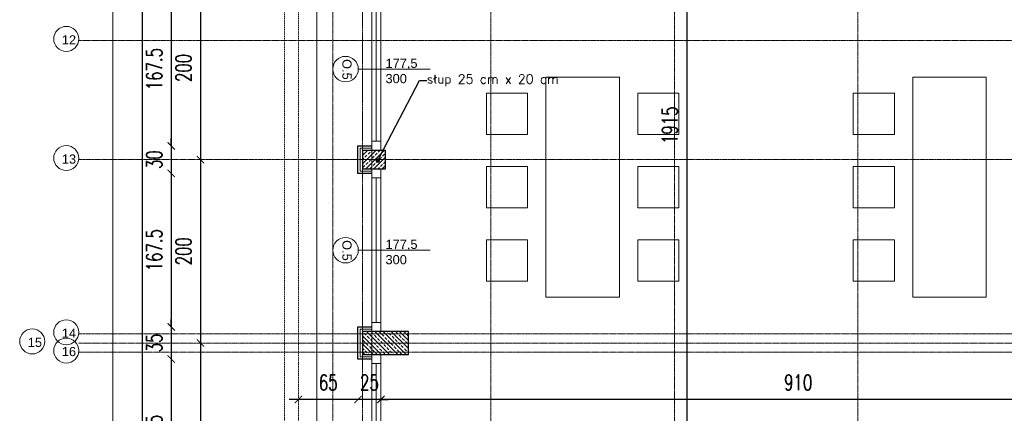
# Model space of a CAD drawing. Header units: millimetres. Extents: x -115268 to 140687, y -37779 to 24471.
# Tile 92 of 256: x 51377 to 52450, y -5903 to -5474. Entities that reach past the tile are written whole.
import ezdxf
from ezdxf import colors
from ezdxf.entities.mleader import LeaderData, LeaderLine
from ezdxf.math import Vec2, Vec3

# ---------------------------------------------------------------- set-up
doc = ezdxf.new("R2010")
doc.units = ezdxf.units.MM
doc.header["$PDMODE"] = 2
doc.header["$PDSIZE"] = 1
for name, pattern in [('0.5_0.5', [10, 5, -5]), ('DASHDOT', [1, 0.5, -0.25, 0, -0.25]), ('DASHED', [19.05, 12.7, -6.35])]:
    doc.linetypes.add(name, pattern=pattern)
doc.layers.get('0').update_dxf_attribs({"lineweight": 9})
for name, color, linetype, lineweight in [('A stolarka', 4, 'Continuous', 9), ('A wyp ruchome', 253, 'Continuous', 9), ('A_CIENKA', 7, 'Continuous', 9), ('A_IZOLACJA', 8, 'ZIGZAG', 9), ('A_KONSTRUKCJA', 3, 'Continuous', 25), ('A_OSIE', 1, 'DASHDOT', 9), ('A_PRZERYW', 8, 'DASHED', 9), ('A_WIDOK', 253, 'Continuous', 9), ('\x9dciany', 7, 'Continuous', 9)]:
    doc.layers.add(name, color=color, linetype=linetype, lineweight=lineweight)
doc.layers.add('A_WYMIAR', color=253, linetype='Continuous', lineweight=5, transparency=0.2)
doc.styles.add('Arial', font='arial.ttf')
doc.styles.add('Arial CE', font='arial.ttf')
doc.styles.add('romans 1-100', font='romans.shx', dxfattribs={"width": 0.7, "height": 17})
doc.linetypes.add('ZIGZAG', pattern='A,0.00254,-5.08,[131,ltypeshp.shx,S=5.08,R=0,X=-5.08,Y=0],-10.16,[131,ltypeshp.shx,S=5.08,R=180,X=5.08,Y=0],-5.08', length=20.32254)
doc.dimstyles.new('___SKALA_1_100', dxfattribs={"dimscale": 10, "dimtxt": 17, "dimasz": 0.8, "dimexe": 2, "dimexo": 2, "dimgap": 1, "dimtad": 1, "dimdec": 4, "dimrnd": 0.5, "dimdsep": 46, "dimtxsty": 'romans 1-100', "dimblk": 'ARCHTICK', "dimcen": 0.1, "dimdle": 1, "dimse1": 1, "dimse2": 1, "dimadec": 0, "dimazin": 0, "dimtfac": 1, "dimtdec": 4, "dimtix": 1, "dimtmove": 0, "dimatfit": 3, "dimldrblk": 'ARCHTICK', "dimfxl": 6, "dimfxlon": 1, "dimtolj": 1, "dimarcsym": 0})
pattern_1 = [(45, (0, -25), (-4.4901, 4.4901), []), (45, (4.49, -25), (-4.4901, 4.4901), [3.175, -1.5875])]

# ---------------------------------------------------------------- blocks, each defined once
blk = doc.blocks.new('_ArchTick')
at = {"color": 0, "linetype": 'ByBlock', "const_width": 0.15}
blk.add_lwpolyline([(-0.5, -0.5), (0.5, 0.5)], dxfattribs=at)
blk = doc.blocks.new('*D328')
at = {"layer": 'A_WYMIAR', "color": 0, "lineweight": -2, "transparency": 16777216}
blk.add_line((51510.1, -4206.6), (51510.1, -6646.6), dxfattribs=at)
at = {"layer": 'Defpoints', "color": 0, "transparency": 16777216}
for p in [(51680.5, -4216.6), (51510.1, -6636.6), (52680.5, -6636.6)]:
    blk.add_point(p, dxfattribs=at)
at = {"layer": 'A_WYMIAR', "color": 0, "lineweight": -2, "transparency": 16777216, "xscale": 8, "yscale": 8, "zscale": 8}
for p, rotation in [((51510.1, -4216.6), 90), ((51510.1, -6636.6), 270)]:
    blk.add_blockref('_ArchTick', p, dxfattribs=dict(at, rotation=rotation))
at = {"layer": 'A_WYMIAR', "color": 0, "transparency": 16777216, "insert": (51491.6, -5426.6), "char_height": 17, "attachment_point": 5, "rotation": 90, "style": 'romans 1-100'}
blk.add_mtext('\\A1;2420', dxfattribs=at)
blk = doc.blocks.new('*D196')
at = {"layer": 'A_WYMIAR', "color": 0, "lineweight": -2, "transparency": 16777216}
blk.add_line((51541.8, -5434.1), (51541.8, -5621.6), dxfattribs=at)
at = {"layer": 'Defpoints', "color": 0, "transparency": 16777216}
for p in [(51745.5, -5444.1), (51541.8, -5611.6), (51745.5, -5611.6)]:
    blk.add_point(p, dxfattribs=at)
at = {"layer": 'A_WYMIAR', "color": 0, "lineweight": -2, "transparency": 16777216, "xscale": 8, "yscale": 8, "zscale": 8}
for p, rotation in [((51541.8, -5444.1), 90), ((51541.8, -5611.6), 270)]:
    blk.add_blockref('_ArchTick', p, dxfattribs=dict(at, rotation=rotation))
at = {"layer": 'A_WYMIAR', "color": 0, "transparency": 16777216, "insert": (51523.3, -5527.9), "char_height": 17, "attachment_point": 5, "rotation": 90, "style": 'romans 1-100'}
blk.add_mtext('\\A1;167.5', dxfattribs=at)
blk = doc.blocks.new('*D197')
at = {"layer": 'A_WYMIAR', "color": 0, "lineweight": -2, "transparency": 16777216}
for p, q in [((51541.8, -5611.6), (51541.8, -5603.6)), ((51541.8, -5611.6), (51541.8, -5641.6)), ((51541.8, -5641.6), (51541.8, -5649.6))]:
    blk.add_line(p, q, dxfattribs=at)
at = {"layer": 'Defpoints', "color": 0, "transparency": 16777216}
for p in [(51745.5, -5611.6), (51541.8, -5641.6), (51745.5, -5641.6)]:
    blk.add_point(p, dxfattribs=at)
at = {"layer": 'A_WYMIAR', "color": 0, "lineweight": -2, "transparency": 16777216, "xscale": 8, "yscale": 8, "zscale": 8}
for p, rotation in [((51541.8, -5611.6), 270), ((51541.8, -5641.6), 90)]:
    blk.add_blockref('_ArchTick', p, dxfattribs=dict(at, rotation=rotation))
at = {"layer": 'A_WYMIAR', "color": 0, "transparency": 16777216, "insert": (51523.3, -5626.6), "char_height": 17, "attachment_point": 5, "rotation": 90, "style": 'romans 1-100'}
blk.add_mtext('\\A1;30', dxfattribs=at)
blk = doc.blocks.new('*D198')
at = {"layer": 'A_WYMIAR', "color": 0, "lineweight": -2, "transparency": 16777216}
blk.add_line((51541.8, -5631.6), (51541.8, -5819.1), dxfattribs=at)
at = {"layer": 'Defpoints', "color": 0, "transparency": 16777216}
for p in [(51745.5, -5641.6), (51541.8, -5809.1), (51745.5, -5809.1)]:
    blk.add_point(p, dxfattribs=at)
at = {"layer": 'A_WYMIAR', "color": 0, "lineweight": -2, "transparency": 16777216, "xscale": 8, "yscale": 8, "zscale": 8}
for p, rotation in [((51541.8, -5641.6), 90), ((51541.8, -5809.1), 270)]:
    blk.add_blockref('_ArchTick', p, dxfattribs=dict(at, rotation=rotation))
at = {"layer": 'A_WYMIAR', "color": 0, "transparency": 16777216, "insert": (51523.3, -5725.4), "char_height": 17, "attachment_point": 5, "rotation": 90, "style": 'romans 1-100'}
blk.add_mtext('\\A1;167.5', dxfattribs=at)
blk = doc.blocks.new('*D199')
at = {"layer": 'A_WYMIAR', "color": 0, "lineweight": -2, "transparency": 16777216}
for p, q in [((51541.8, -5809.1), (51541.8, -5801.1)), ((51541.8, -5809.1), (51541.8, -5844.1)), ((51541.8, -5844.1), (51541.8, -5852.1))]:
    blk.add_line(p, q, dxfattribs=at)
at = {"layer": 'Defpoints', "color": 0, "transparency": 16777216}
for p in [(51745.5, -5809.1), (51541.8, -5844.1), (51745.5, -5844.1)]:
    blk.add_point(p, dxfattribs=at)
at = {"layer": 'A_WYMIAR', "color": 0, "lineweight": -2, "transparency": 16777216, "xscale": 8, "yscale": 8, "zscale": 8}
for p, rotation in [((51541.8, -5809.1), 270), ((51541.8, -5844.1), 90)]:
    blk.add_blockref('_ArchTick', p, dxfattribs=dict(at, rotation=rotation))
at = {"layer": 'A_WYMIAR', "color": 0, "transparency": 16777216, "insert": (51523.3, -5826.6), "char_height": 17, "attachment_point": 5, "rotation": 90, "style": 'romans 1-100'}
blk.add_mtext('\\A1;35', dxfattribs=at)
blk = doc.blocks.new('*D200')
at = {"layer": 'A_WYMIAR', "color": 0, "lineweight": -2, "transparency": 16777216}
blk.add_line((51541.8, -5834.1), (51541.8, -6021.6), dxfattribs=at)
at = {"layer": 'Defpoints', "color": 0, "transparency": 16777216}
for p in [(51745.5, -5844.1), (51541.8, -6011.6), (51745.5, -6011.6)]:
    blk.add_point(p, dxfattribs=at)
at = {"layer": 'A_WYMIAR', "color": 0, "lineweight": -2, "transparency": 16777216, "xscale": 8, "yscale": 8, "zscale": 8}
for p, rotation in [((51541.8, -5844.1), 90), ((51541.8, -6011.6), 270)]:
    blk.add_blockref('_ArchTick', p, dxfattribs=dict(at, rotation=rotation))
at = {"layer": 'A_WYMIAR', "color": 0, "transparency": 16777216, "insert": (51523.3, -5927.9), "char_height": 17, "attachment_point": 5, "rotation": 90, "style": 'romans 1-100'}
blk.add_mtext('\\A1;167.5', dxfattribs=at)
blk = doc.blocks.new('*D214')
at = {"layer": 'A_WYMIAR', "color": 0, "lineweight": -2, "transparency": 16777216}
blk.add_line((51573.7, -5416.6), (51573.7, -5636.6), dxfattribs=at)
at = {"layer": 'Defpoints', "color": 0, "transparency": 16777216}
for p in [(51833.2, -5426.6), (51573.7, -5626.6), (51833.2, -5626.6)]:
    blk.add_point(p, dxfattribs=at)
at = {"layer": 'A_WYMIAR', "color": 0, "lineweight": -2, "transparency": 16777216, "xscale": 8, "yscale": 8, "zscale": 8}
for p, rotation in [((51573.7, -5426.6), 90), ((51573.7, -5626.6), 270)]:
    blk.add_blockref('_ArchTick', p, dxfattribs=dict(at, rotation=rotation))
at = {"layer": 'A_WYMIAR', "color": 0, "transparency": 16777216, "insert": (51555.2, -5526.6), "char_height": 17, "attachment_point": 5, "rotation": 90, "style": 'romans 1-100'}
blk.add_mtext('\\A1;200', dxfattribs=at)
blk = doc.blocks.new('*D215')
at = {"layer": 'A_WYMIAR', "color": 0, "lineweight": -2, "transparency": 16777216}
blk.add_line((51573.7, -5616.6), (51573.7, -5836.6), dxfattribs=at)
at = {"layer": 'Defpoints', "color": 0, "transparency": 16777216}
for p in [(51833.2, -5626.6), (51573.7, -5826.6), (51778.4, -5826.6)]:
    blk.add_point(p, dxfattribs=at)
at = {"layer": 'A_WYMIAR', "color": 0, "lineweight": -2, "transparency": 16777216, "xscale": 8, "yscale": 8, "zscale": 8}
for p, rotation in [((51573.7, -5626.6), 90), ((51573.7, -5826.6), 270)]:
    blk.add_blockref('_ArchTick', p, dxfattribs=dict(at, rotation=rotation))
at = {"layer": 'A_WYMIAR', "color": 0, "transparency": 16777216, "insert": (51555.2, -5726.6), "char_height": 17, "attachment_point": 5, "rotation": 90, "style": 'romans 1-100'}
blk.add_mtext('\\A1;200', dxfattribs=at)
blk = doc.blocks.new('*D216')
at = {"layer": 'A_WYMIAR', "color": 0, "lineweight": -2, "transparency": 16777216}
blk.add_line((51573.7, -5816.6), (51573.7, -6036.6), dxfattribs=at)
at = {"layer": 'Defpoints', "color": 0, "transparency": 16777216}
for p in [(51778.4, -5826.6), (51573.7, -6026.6), (51807.2, -6026.6)]:
    blk.add_point(p, dxfattribs=at)
at = {"layer": 'A_WYMIAR', "color": 0, "lineweight": -2, "transparency": 16777216, "xscale": 8, "yscale": 8, "zscale": 8}
for p, rotation in [((51573.7, -5826.6), 90), ((51573.7, -6026.6), 270)]:
    blk.add_blockref('_ArchTick', p, dxfattribs=dict(at, rotation=rotation))
at = {"layer": 'A_WYMIAR', "color": 0, "transparency": 16777216, "insert": (51555.2, -5926.6), "char_height": 17, "attachment_point": 5, "rotation": 90, "style": 'romans 1-100'}
blk.add_mtext('\\A1;200', dxfattribs=at)
blk = doc.blocks.new('*D221')
at = {"layer": 'A_WYMIAR', "color": 0, "lineweight": -2, "transparency": 16777216}
blk.add_line((51670.5, -7123.6), (54060.5, -7123.6), dxfattribs=at)
at = {"layer": 'Defpoints', "color": 0, "transparency": 16777216}
for p in [(51680.5, -4432.3), (54050.5, -6032.3), (54050.5, -7123.6)]:
    blk.add_point(p, dxfattribs=at)
at = {"layer": 'A_WYMIAR', "color": 0, "lineweight": -2, "transparency": 16777216, "xscale": 8, "yscale": 8, "zscale": 8, "rotation": 180}
blk.add_blockref('_ArchTick', (51680.5, -7123.6), dxfattribs=at)
at = {"layer": 'A_WYMIAR', "color": 0, "lineweight": -2, "transparency": 16777216, "xscale": 8, "yscale": 8, "zscale": 8}
blk.add_blockref('_ArchTick', (54050.5, -7123.6), dxfattribs=at)
at = {"layer": 'A_WYMIAR', "color": 0, "transparency": 16777216, "insert": (52865.5, -7105.1), "char_height": 17, "attachment_point": 5, "style": 'romans 1-100'}
blk.add_mtext('\\A1;2370', dxfattribs=at)
blk = doc.blocks.new('*D222')
at = {"layer": 'A_WYMIAR', "color": 0, "lineweight": -2, "transparency": 16777216}
blk.add_line((51670.5, -7090.2), (51755.5, -7090.2), dxfattribs=at)
at = {"layer": 'Defpoints', "color": 0, "transparency": 16777216}
for p in [(51680.5, -4839.4), (51745.5, -4839.4), (51745.5, -7090.2)]:
    blk.add_point(p, dxfattribs=at)
at = {"layer": 'A_WYMIAR', "color": 0, "lineweight": -2, "transparency": 16777216, "xscale": 8, "yscale": 8, "zscale": 8, "rotation": 180}
blk.add_blockref('_ArchTick', (51680.5, -7090.2), dxfattribs=at)
at = {"layer": 'A_WYMIAR', "color": 0, "lineweight": -2, "transparency": 16777216, "xscale": 8, "yscale": 8, "zscale": 8}
blk.add_blockref('_ArchTick', (51745.5, -7090.2), dxfattribs=at)
at = {"layer": 'A_WYMIAR', "color": 0, "transparency": 16777216, "insert": (51713, -7071.7), "char_height": 17, "attachment_point": 5, "style": 'romans 1-100'}
blk.add_mtext('\\A1;65', dxfattribs=at)
blk = doc.blocks.new('*D223')
at = {"layer": 'A_WYMIAR', "color": 0, "lineweight": -2, "transparency": 16777216}
for p, q in [((51745.5, -7090.2), (51737.5, -7090.2)), ((51745.5, -7090.2), (51770.5, -7090.2)), ((51770.5, -7090.2), (51778.5, -7090.2))]:
    blk.add_line(p, q, dxfattribs=at)
at = {"layer": 'Defpoints', "color": 0, "transparency": 16777216}
for p in [(51745.5, -4839.4), (51770.5, -6629.4), (51770.5, -7090.2)]:
    blk.add_point(p, dxfattribs=at)
at = {"layer": 'A_WYMIAR', "color": 0, "lineweight": -2, "transparency": 16777216, "xscale": 8, "yscale": 8, "zscale": 8}
blk.add_blockref('_ArchTick', (51745.5, -7090.2), dxfattribs=at)
at = {"layer": 'A_WYMIAR', "color": 0, "lineweight": -2, "transparency": 16777216, "xscale": 8, "yscale": 8, "zscale": 8, "rotation": 180}
blk.add_blockref('_ArchTick', (51770.5, -7090.2), dxfattribs=at)
at = {"layer": 'A_WYMIAR', "color": 0, "transparency": 16777216, "insert": (51758, -7071.7), "char_height": 17, "attachment_point": 5, "style": 'romans 1-100'}
blk.add_mtext('\\A1;25', dxfattribs=at)
blk = doc.blocks.new('*D284')
at = {"layer": 'A_WYMIAR', "color": 0, "lineweight": -2, "transparency": 16777216}
blk.add_line((52104, -4621.6), (52104, -6556.6), dxfattribs=at)
at = {"layer": 'Defpoints', "color": 0, "transparency": 16777216}
for p in [(52056.7, -4631.6), (52100.5, -6546.6), (52104, -6546.6)]:
    blk.add_point(p, dxfattribs=at)
at = {"layer": 'A_WYMIAR', "color": 0, "lineweight": -2, "transparency": 16777216, "xscale": 8, "yscale": 8, "zscale": 8}
for p, rotation in [((52104, -4631.6), 90), ((52104, -6546.6), 270)]:
    blk.add_blockref('_ArchTick', p, dxfattribs=dict(at, rotation=rotation))
at = {"layer": 'A_WYMIAR', "color": 0, "transparency": 16777216, "insert": (52085.5, -5589.1), "char_height": 17, "attachment_point": 5, "rotation": 90, "style": 'romans 1-100'}
blk.add_mtext('\\A1;1915', dxfattribs=at)
blk = doc.blocks.new('*D551')
at = {"layer": 'A_WYMIAR', "color": 0, "lineweight": -2, "transparency": 16777216}
blk.add_line((52690.5, -5888.2), (51760.5, -5888.2), dxfattribs=at)
at = {"layer": 'Defpoints', "color": 0, "transparency": 16777216}
for p in [(51770.5, -5836.6), (52680.5, -5836.6), (51770.5, -5888.2)]:
    blk.add_point(p, dxfattribs=at)
at = {"layer": 'A_WYMIAR', "color": 0, "lineweight": -2, "transparency": 16777216, "xscale": 8, "yscale": 8, "zscale": 8, "rotation": 180}
blk.add_blockref('_ArchTick', (51770.5, -5888.2), dxfattribs=at)
at = {"layer": 'A_WYMIAR', "color": 0, "lineweight": -2, "transparency": 16777216, "xscale": 8, "yscale": 8, "zscale": 8}
blk.add_blockref('_ArchTick', (52680.5, -5888.2), dxfattribs=at)
at = {"layer": 'A_WYMIAR', "color": 0, "transparency": 16777216, "insert": (52225.5, -5869.7), "char_height": 17, "attachment_point": 5, "style": 'romans 1-100'}
blk.add_mtext('\\A1;910', dxfattribs=at)
blk = doc.blocks.new('*D552')
at = {"layer": 'A_WYMIAR', "color": 0, "lineweight": -2, "transparency": 16777216}
for p, q in [((51745.5, -5888.2), (51737.5, -5888.2)), ((51770.5, -5888.2), (51745.5, -5888.2)), ((51770.5, -5888.2), (51778.5, -5888.2))]:
    blk.add_line(p, q, dxfattribs=at)
at = {"layer": 'Defpoints', "color": 0, "transparency": 16777216}
for p in [(51745.5, -5826.6), (51770.5, -5836.6), (51745.5, -5888.2)]:
    blk.add_point(p, dxfattribs=at)
at = {"layer": 'A_WYMIAR', "color": 0, "lineweight": -2, "transparency": 16777216, "xscale": 8, "yscale": 8, "zscale": 8}
blk.add_blockref('_ArchTick', (51745.5, -5888.2), dxfattribs=at)
at = {"layer": 'A_WYMIAR', "color": 0, "lineweight": -2, "transparency": 16777216, "xscale": 8, "yscale": 8, "zscale": 8, "rotation": 180}
blk.add_blockref('_ArchTick', (51770.5, -5888.2), dxfattribs=at)
at = {"layer": 'A_WYMIAR', "color": 0, "transparency": 16777216, "insert": (51758, -5869.7), "char_height": 17, "attachment_point": 5, "style": 'romans 1-100'}
blk.add_mtext('\\A1;25', dxfattribs=at)
blk = doc.blocks.new('*D553')
at = {"layer": 'A_WYMIAR', "color": 0, "lineweight": -2, "transparency": 16777216}
blk.add_line((51755.5, -5888.2), (51670.5, -5888.2), dxfattribs=at)
at = {"layer": 'Defpoints', "color": 0, "transparency": 16777216}
for p in [(51680.5, -4636.6), (51745.5, -5826.6), (51680.5, -5888.2)]:
    blk.add_point(p, dxfattribs=at)
at = {"layer": 'A_WYMIAR', "color": 0, "lineweight": -2, "transparency": 16777216, "xscale": 8, "yscale": 8, "zscale": 8, "rotation": 180}
blk.add_blockref('_ArchTick', (51680.5, -5888.2), dxfattribs=at)
at = {"layer": 'A_WYMIAR', "color": 0, "lineweight": -2, "transparency": 16777216, "xscale": 8, "yscale": 8, "zscale": 8}
blk.add_blockref('_ArchTick', (51745.5, -5888.2), dxfattribs=at)
at = {"layer": 'A_WYMIAR', "color": 0, "transparency": 16777216, "insert": (51713, -5869.7), "char_height": 17, "attachment_point": 5, "style": 'romans 1-100'}
blk.add_mtext('\\A1;65', dxfattribs=at)
blk = doc.blocks.new('*U2077')
at = {"lineweight": 5, "ltscale": 0.25}
h = blk.add_hatch(dxfattribs=at)
h.set_pattern_fill('ANSI33', color=256, style=0)
h.set_pattern_definition(pattern_1)
h.paths.add_polyline_path([(0, 0), (0, -50), (25, -50), (25, 0)])
blk.add_lwpolyline([(0, 0), (0, -50), (25, -50), (25, 0)], close=True)
blk = doc.blocks.new('*U2078')
at = {"lineweight": 5, "ltscale": 0.25}
h = blk.add_hatch(dxfattribs=at)
h.set_pattern_fill('ANSI33', color=256, style=0)
h.set_pattern_definition(pattern_1)
h.paths.add_polyline_path([(0, 0), (0, -20), (25, -20), (25, 0)])
blk.add_lwpolyline([(0, 0), (0, -20), (25, -20), (25, 0)], close=True)
blk = doc.blocks.new('1 słupy parter Wola swietlica')
blk.add_blockref('*U2078', (32.5, -1362.5))
at = {"rotation": 90}
blk.add_blockref('*U2077', (32.5, -1585), dxfattribs=at)
blk = doc.blocks.new('_Dot')
at = {"color": 0, "linetype": 'ByBlock', "lineweight": -2}
blk.add_line((-0.5, 0), (-1, 0), dxfattribs=at)
at = {"color": 0, "linetype": 'ByBlock', "const_width": 0.5}
blk.add_lwpolyline([(-0.25, 0, 1), (0.25, 0, 1)], format="xyb", close=True, dxfattribs=at)

msp = doc.modelspace()

# ---------------------------------------------------------------- linework, layer by layer
at = {"layer": 'A stolarka'}
for points in [[(51760.46936, -5439.12645), (51760.46936, -5616.62645)], [(51765.46936, -5449.12645), (51765.46936, -5606.62645)], [(51770.46936, -5449.12645), (51770.46936, -5606.62645)], [(51770.46936, -5616.62645), (51770.46936, -5606.62645), (51760.46936, -5606.62645), (51760.46936, -5616.62645), (51770.46936, -5616.62645)], [(51760.46936, -5636.62645), (51760.46936, -5814.12645)], [(51770.46936, -5646.62645), (51770.46936, -5636.62645), (51760.46936, -5636.62645), (51760.46936, -5646.62645), (51770.46936, -5646.62645)], [(51765.46936, -5646.62645), (51765.46936, -5804.12645)], [(51770.46936, -5646.62645), (51770.46936, -5804.12645)], [(51770.46936, -5814.12645), (51770.46936, -5804.12645), (51760.46936, -5804.12645), (51760.46936, -5814.12645), (51770.46936, -5814.12645)], [(51760.46936, -5839.12645), (51760.46936, -6016.62645)], [(51770.46936, -5849.12645), (51770.46936, -5839.12645), (51760.46936, -5839.12645), (51760.46936, -5849.12645), (51770.46936, -5849.12645)], [(51765.46936, -5849.12645), (51765.46936, -6006.62645)], [(51770.46936, -5849.12645), (51770.46936, -6006.62645)]]:
    msp.add_lwpolyline(points, dxfattribs=at)
at = {"layer": 'A wyp ruchome'}
for points in [[(52030.46936, -5536.62645), (52030.46936, -5776.62645), (51950.46936, -5776.62645), (51950.46936, -5536.62645)], [(52430.46936, -5536.62645), (52430.46936, -5776.62645), (52350.46936, -5776.62645), (52350.46936, -5536.62645)], [(51930.46936, -5554.12645), (51885.46936, -5554.12645), (51885.46936, -5599.12645), (51930.46936, -5599.12645)], [(52050.46936, -5554.12645), (52095.46936, -5554.12645), (52095.46936, -5599.12645), (52050.46936, -5599.12645)], [(52330.46936, -5554.12645), (52285.46936, -5554.12645), (52285.46936, -5599.12645), (52330.46936, -5599.12645)], [(51930.46936, -5634.12645), (51885.46936, -5634.12645), (51885.46936, -5679.12645), (51930.46936, -5679.12645)], [(52050.46936, -5634.12645), (52095.46936, -5634.12645), (52095.46936, -5679.12645), (52050.46936, -5679.12645)], [(52330.46936, -5634.12645), (52285.46936, -5634.12645), (52285.46936, -5679.12645), (52330.46936, -5679.12645)], [(51930.46936, -5714.12645), (51885.46936, -5714.12645), (51885.46936, -5759.12645), (51930.46936, -5759.12645)], [(52050.46936, -5714.12645), (52095.46936, -5714.12645), (52095.46936, -5759.12645), (52050.46936, -5759.12645)], [(52330.46936, -5714.12645), (52285.46936, -5714.12645), (52285.46936, -5759.12645), (52330.46936, -5759.12645)]]:
    msp.add_lwpolyline(points, close=True, dxfattribs=at)
at = {"layer": 'A_CIENKA'}
msp.add_line((51700.46936, -4816.62645), (51700.46936, -6546.62645), dxfattribs=at)
at = {"layer": 'A_IZOLACJA', "ltscale": 0.005}
for points in [[(51760.46936, -5639.12645), (51747.96936, -5639.12645), (51747.96936, -5614.12645), (51760.46936, -5614.12645)], [(51760.46936, -5841.62645), (51747.96936, -5841.62645), (51747.96936, -5811.62645), (51760.46936, -5811.62645)]]:
    msp.add_lwpolyline(points, dxfattribs=at)
at = {"layer": 'A_KONSTRUKCJA'}
for points in [[(51760.46936, -5641.62645), (51745.46936, -5641.62645), (51745.46936, -5611.62645), (51760.46936, -5611.62645)], [(51760.46936, -5844.12645), (51745.46936, -5844.12645), (51745.46936, -5809.12645), (51760.46936, -5809.12645)]]:
    msp.add_lwpolyline(points, dxfattribs=at)
at = {"layer": 'A_OSIE', "ltscale": 0.3, "transparency": 33554559}
for p, q in [((51717.96936, -3902.99015), (51717.96936, -7140.05215)), ((51760.46936, -3902.99015), (51760.46936, -7140.05215)), ((51890.48473, -7140.05406), (51890.22254, -3902.9901)), ((52090.46936, -7140.12585), (52090.46936, -3902.91644)), ((52290.46936, -7140.05215), (52290.46936, -3902.99015)), ((51440.84596, -5496.62645), (54341.80835, -5496.62645)), ((54341.80835, -5626.62645), (51440.84596, -5626.62645)), ((54341.80835, -5816.62645), (51440.84596, -5816.62645)), ((54344.50374, -5826.62645), (51440.84596, -5826.62645)), ((54341.80835, -5836.62645), (51440.84596, -5836.62645))]:
    msp.add_line(p, q, dxfattribs=at)
at = {"layer": 'A_PRZERYW', "ltscale": 0.01}
msp.add_lwpolyline([(52680.46936, -6566.62645), (51750.46936, -6566.62645), (51750.46936, -4643.62645)], dxfattribs=at)
at = {"layer": 'A_WIDOK', "linetype": '0.5_0.5', "ltscale": 0.02}
for p, q in [((51665.46936, -4636.62645), (51665.46936, -6651.62645)), ((51680.46936, -4636.62645), (51680.46936, -6636.62645))]:
    msp.add_line(p, q, dxfattribs=at)
at = {"layer": 'A_WYMIAR', "ltscale": 10}
for p, q in [((51824.32787, -5527.87645), (51745.77565, -5527.87645)), ((51824.32787, -5725.37645), (51745.77565, -5725.37645))]:
    msp.add_line(p, q, dxfattribs=at)
at = {"layer": 'A_WYMIAR'}
for centre in [(51427.32804, -5494.9068), (51427.32804, -5624.9068), (51427.32804, -5814.9068), (51390.20464, -5824.9068), (51427.32804, -5834.9068)]:
    msp.add_circle(centre, 13.62687, dxfattribs=at)
at = {"layer": 'A_WYMIAR', "ltscale": 10}
for centre in [(51731.87251, -5527.87645), (51731.87251, -5725.37645)]:
    msp.add_circle(centre, 13.90315, dxfattribs=at)
at = {"layer": '\x9dciany'}
msp.add_line((51477.96936, -4816.62645), (51477.96936, -6546.62645), dxfattribs=at)

# ---------------------------------------------------------------- block references
at = {"layer": 'A_KONSTRUKCJA'}
msp.add_blockref('1 słupy parter Wola swietlica', (51717.96936, -4254.12645), dxfattribs=at)

# ---------------------------------------------------------------- texts
at = {"layer": 'A_WYMIAR', "char_height": 10, "attachment_point": 1}
for s, width, heights, insert, style in [('12', 473.6976626, [0], (51422.53881, -5490.95596), 'Arial'), ('177,5\\P300', 44.8889364, [39.43048], (51775.47115, -5516.53539), 'Arial CE'), ('13', 473.6976626, [0], (51422.53881, -5620.95596), 'Arial'), ('177,5\\P300', 44.8889364, [39.43048], (51775.47115, -5714.03539), 'Arial CE'), ('14', 473.6976626, [0], (51422.53881, -5810.95596), 'Arial'), ('15', 473.6976626, [0], (51385.41541, -5820.95596), 'Arial'), ('16', 473.6976626, [0], (51422.53881, -5830.95596), 'Arial')]:
    msp.add_mtext_dynamic_manual_height_columns(s, width=width, gutter_width=1.25, heights=heights, dxfattribs=dict(at, insert=insert, style=style))
at = {"layer": 'A_WYMIAR', "char_height": 10, "attachment_point": 1, "rotation": 270, "style": 'Arial'}
for insert in [(51738.45687, -5516.92323), (51738.45687, -5714.42323)]:
    msp.add_mtext_dynamic_manual_height_columns('O.5', width=473.6976626, gutter_width=1.25, heights=[9.22219], dxfattribs=dict(at, insert=insert))

# ---------------------------------------------------------------- dimensions: what is measured, and where the dimension line sits
at = {"layer": 'A_WYMIAR'}
dim = msp.add_linear_dim(base=(51510.08906, -6636.62645), p1=(51680.46936, -4216.62645), p2=(52680.46936, -6636.62645), angle=90, dimstyle='___SKALA_1_100', dxfattribs=at)
dim.commit()
dim.dimension.update_dxf_attribs({"geometry": '*D328', "text_midpoint": (51491.58906, -5426.62645)})
for base, p1, p2, picture, middle in [((54050.46936, -7123.56551), (51680.46936, -4432.31309), (54050.46936, -6032.31309), '*D221', (52865.46936, -7105.06551)), ((51745.46936, -7090.22504), (51680.46936, -4839.39336), (51745.46936, -4839.39336), '*D222', (51712.96936, -7071.72504))]:
    dim = msp.add_linear_dim(base=base, p1=p1, p2=p2, dimstyle='___SKALA_1_100', dxfattribs=at)
    dim.commit()
    dim.dimension.update_dxf_attribs({"geometry": picture, "text_midpoint": middle})
for base, p1, p2, picture, middle in [((52103.97731, -6546.62645), (52056.67213, -4631.62645), (52100.46936, -6546.62645), '*D284', (52085.47731, -5589.12645)), ((51573.6802, -5626.62645), (51833.19999, -5426.62645), (51833.19999, -5626.62645), '*D214', (51555.1802, -5526.62645)), ((51541.83729, -5611.62645), (51745.46936, -5444.12645), (51745.46936, -5611.62645), '*D196', (51523.33729, -5527.87645)), ((51541.83729, -5641.62645), (51745.46936, -5611.62645), (51745.46936, -5641.62645), '*D197', (51523.33729, -5626.62645)), ((51573.6802, -5826.62645), (51833.19999, -5626.62645), (51778.39378, -5826.62645), '*D215', (51555.1802, -5726.62645)), ((51541.83729, -5809.12645), (51745.46936, -5641.62645), (51745.46936, -5809.12645), '*D198', (51523.33729, -5725.37645)), ((51541.83729, -5844.12645), (51745.46936, -5809.12645), (51745.46936, -5844.12645), '*D199', (51523.33729, -5826.62645)), ((51573.6802, -6026.62645), (51778.39378, -5826.62645), (51807.16554, -6026.62645), '*D216', (51555.1802, -5926.62645)), ((51541.83729, -6011.62645), (51745.46936, -5844.12645), (51745.46936, -6011.62645), '*D200', (51523.33729, -5927.87645))]:
    dim = msp.add_linear_dim(base=base, p1=p1, p2=p2, angle=90, dimstyle='___SKALA_1_100', override={"dimtmove": 1}, dxfattribs=at)
    dim.commit()
    dim.dimension.update_dxf_attribs({"geometry": picture, "text_midpoint": middle})
for base, p1, p2, picture, middle in [((51680.46936, -5888.23648), (51745.46936, -5826.62645), (51680.46936, -4636.62645), '*D553', (51712.96936, -5869.73648)), ((51770.46936, -7090.22504), (51745.46936, -4839.39336), (51770.46936, -6629.39336), '*D223', (51757.96936, -7071.72504)), ((51745.46936, -5888.23648), (51770.46936, -5836.62645), (51745.46936, -5826.62645), '*D552', (51757.96936, -5869.73648)), ((51770.46936, -5888.23648), (52680.46936, -5836.62645), (51770.46936, -5836.62645), '*D551', (52225.46936, -5869.73648))]:
    dim = msp.add_linear_dim(base=base, p1=p1, p2=p2, dimstyle='___SKALA_1_100', override={"dimtmove": 1}, dxfattribs=at)
    dim.commit()
    dim.dimension.update_dxf_attribs({"geometry": picture, "text_midpoint": middle})

# ---------------------------------------------------------------- leaders
at = {"layer": 'A_CIENKA'}
ml = msp.add_multileader_mtext('Standard', dxfattribs=at)
ml.set_content('{\\Fromans|c238;słup 25 cm x 20 cm}', color=256)
ml.set_leader_properties()
ml.set_arrow_properties(name='DOT')
ml.build(insert=Vec2(0, 0))
ml.multileader.update_dxf_attribs({"arrow_head_size": 5})
ctx = ml.context
ctx.base_point, ctx.char_height, ctx.arrow_head_size, ctx.landing_gap_size, ctx.plane_origin = Vec3(51820.46432, -5540.41256), 10, 5, 0.09, Vec3(51505.9449, -5706.39965)
notes = []
notes.append((ctx, [(0, (1, 1, 0), (51812.46432, -5540.41256), (1, 0), 8, [(0, [(51767.05133, -5627.53301)], 0, [])])]))
ctx.mtext.insert, ctx.mtext.width, ctx.mtext.flow_direction = Vec3(51820.55432, -5533.7459), 239.2869378, 5
for ctx, leaders in notes:
    for number, flags, end, landing, length, lines in leaders:
        leader = LeaderData()
        leader.index, (leader.has_last_leader_line, leader.has_dogleg_vector, leader.attachment_direction) = number, flags
        leader.last_leader_point, leader.dogleg_vector, leader.dogleg_length = Vec3(end), Vec3(landing), length
        for number, points, colour, breaks in lines:
            line = LeaderLine()
            line.index, line.vertices, line.color, line.breaks = number, Vec3.list(points), colors.encode_raw_color(colour), breaks
            leader.lines.append(line)
        ctx.leaders.append(leader)

doc.saveas('drawing.dxf')
